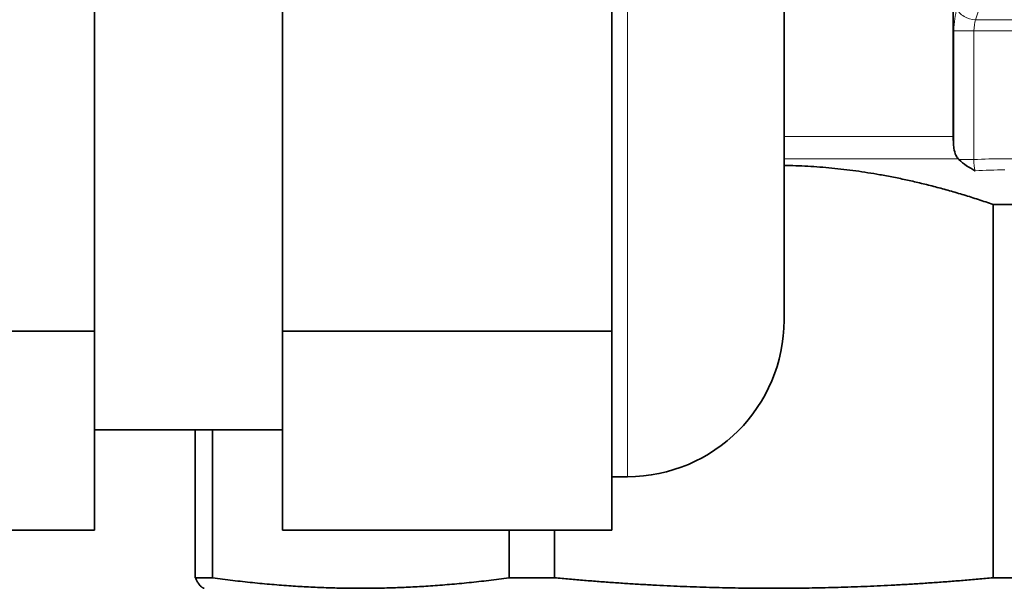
# Model space of a CAD drawing. Extents: x -142693 to 48124, y -57117 to 15617.
# Tile 12 of 24: x 38243 to 38274, y -41818 to -41800. Entities that reach past the tile are written whole.
import ezdxf
from ezdxf import colors
from ezdxf.entities.mleader import LeaderData, LeaderLine
from ezdxf.math import Vec2, Vec3

# ---------------------------------------------------------------- set-up
doc = ezdxf.new("R2010")
doc.units = 0
for name, color, linetype, lineweight in [('IS_opisy', 7, 'Continuous', 30), ('Visible (ISO)', 7, 'Continuous', 35), ('Visible Narrow (ISO)', 7, 'Continuous', 9)]:
    doc.layers.add(name, color=color, linetype=linetype, lineweight=lineweight)
doc.styles.add('Opisowy', font='arial.ttf')

# ---------------------------------------------------------------- blocks, each defined once
blk = doc.blocks.new('_None')

msp = doc.modelspace()

# ---------------------------------------------------------------- linework, layer by layer
at = {"layer": 'Visible (ISO)'}
for p, q in [((38245.003, -41796.812), (38245.003, -41809.514)), ((38251.003, -41796.812), (38251.003, -41809.514)), ((38261.503, -41796.812), (38261.503, -41803.163)), ((38267.003, -41797.163), (38267.003, -41809.163)), ((38272.4, -41803.311), (38272.4, -41797.153)), ((38261.503, -41803.163), (38261.503, -41809.514)), ((38273.672, -41805.475), (38275.175, -41805.475)), ((38273.672, -41805.475), (38273.672, -41817.39)), ((38239.503, -41809.514), (38245.003, -41809.514)), ((38245.003, -41809.514), (38245.003, -41815.865)), ((38251.003, -41809.514), (38251.003, -41815.865)), ((38251.003, -41809.514), (38261.503, -41809.514)), ((38261.503, -41809.514), (38261.503, -41812.689)), ((38245.003, -41812.663), (38251.003, -41812.663)), ((38248.216, -41812.663), (38248.216, -41817.39)), ((38248.763, -41817.39), (38248.763, -41812.663)), ((38261.503, -41812.689), (38261.503, -41815.865)), ((38261.503, -41814.163), (38262.003, -41814.163)), ((38239.503, -41815.865), (38245.003, -41815.865)), ((38251.003, -41815.865), (38261.503, -41815.865)), ((38258.227, -41815.865), (38258.227, -41817.39)), ((38259.677, -41817.39), (38259.677, -41815.865)), ((38248.763, -41817.39), (38248.216, -41817.39)), ((38259.677, -41817.39), (38258.227, -41817.39)), ((38275.175, -41817.39), (38273.672, -41817.39)), ((38248.503, -41817.725), (38248.485, -41817.72))]:
    msp.add_line(p, q, dxfattribs=at)
msp.add_arc((38262.003, -41809.163), 5, 270, 0, dxfattribs=at)
for centre, major_axis, ratio, start_param, end_param in [((38272.741, -41803.311), (0, -0.997), 0.34202, 4.712416, 5.063736), ((38272.717, -41803.905), (-0.263, 0.275), 0.508477, 1.498629, 1.590819)]:
    msp.add_ellipse(centre, major_axis=major_axis, ratio=ratio, start_param=start_param, end_param=end_param, dxfattribs=at)
for points, knots in [([(38272.421, -41803.654), (38272.422, -41803.662), (38272.423, -41803.669), (38272.436, -41803.763), (38272.456, -41803.84), (38272.506, -41803.948), (38272.529, -41803.985), (38272.559, -41804.018)], [-0.33549562, -0.33549562, -0.33549562, -0.33549562, -0.33350934, -0.33350934, -0.31000302, -0.31000302, -0.2954439, -0.2954439, -0.2954439, -0.2954439]), ([(38273.095, -41804.399), (38273.094, -41804.399), (38273.093, -41804.399), (38273.008, -41804.349), (38272.915, -41804.296), (38272.738, -41804.179), (38272.652, -41804.114), (38272.583, -41804.044)], [-0.00020034, -0.00020034, -0.00020034, -0.00020034, 0, 0, 0.03047612, 0.03047612, 0.06115272, 0.06115272, 0.06115272, 0.06115272])]:
    msp.add_open_spline(points, degree=3, knots=knots, dxfattribs=at)
for points, weights in [([(38273.672, -41805.475), (38270.232, -41804.284), (38267.003, -41804.228)], [1.33757961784, 1.37944394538, 1.38147534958]), ([(38248.216, -41817.39), (38248.355, -41817.685), (38248.485, -41817.72)], [2.36557202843, 2.43387244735, 2.44222356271]), ([(38253.495, -41817.725), (38251.204, -41817.725), (38248.763, -41817.39)], [2.44338689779, 2.44338689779, 2.36557202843]), ([(38258.227, -41817.39), (38255.786, -41817.725), (38253.495, -41817.725)], [2.36557202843, 2.44338689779, 2.44338689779]), ([(38266.675, -41817.725), (38263.287, -41817.725), (38259.677, -41817.39)], [2.44338689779, 2.44338689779, 2.36557202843]), ([(38273.672, -41817.39), (38270.062, -41817.725), (38266.675, -41817.725)], [2.36557202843, 2.44338689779, 2.44338689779])]:
    msp.add_rational_spline(points, weights, degree=2, dxfattribs=at)
at = {"layer": 'Visible Narrow (ISO)'}
for p, q in [((38262.003, -41814.163), (38262.003, -41792.163)), ((38273.873, -41797.353), (38273.112, -41799.579)), ((38274.991, -41799.579), (38273.112, -41799.579)), ((38272.421, -41799.932), (38272.421, -41803.654)), ((38272.421, -41799.932), (38273.062, -41799.932)), ((38273.062, -41799.932), (38273.062, -41804.044)), ((38273.062, -41799.932), (38274.941, -41799.932)), ((38272.4, -41803.311), (38267.003, -41803.311)), ((38267.003, -41804.018), (38272.559, -41804.018)), ((38272.68, -41804.044), (38272.583, -41804.044)), ((38273.062, -41804.044), (38272.68, -41804.044))]:
    msp.add_line(p, q, dxfattribs=at)
for centre, major_axis, ratio, start_param, end_param in [((38272.763, -41799.932), (0, -1), 0.34202, 3.926991, 4.712389), ((38272.991, -41799.225), (-0.473, 0.162), 0.664463, 0.475363, 2.04616), ((38273.233, -41799.932), (0, -0.5), 0.34202, 3.926991, 4.712389), ((38273.191, -41804.091), (0.007, 0.433), 0.30052, 1.466486, 2.368467), ((38274.002, -41823.578), (0, 19.56), 0.939693, 6.232038, 6.334332), ((38274.168, -41823.224), (-0.995, 18.829), 0.939539, 6.23356, 6.287619)]:
    msp.add_ellipse(centre, major_axis=major_axis, ratio=ratio, start_param=start_param, end_param=end_param, dxfattribs=at)

# ---------------------------------------------------------------- leaders
at = {"layer": 'IS_opisy', "lineweight": 25}
ml = msp.add_multileader_mtext('Standard', dxfattribs=at)
ml.set_content('{\\fArial Narrow|b0|i0|c0|p34;P\\fArial Narrow|b0|i0|c238|p34;ion KS5 %%C110 PVC wyprowadzić ponad dach, min. 4m od drzwi i okien. Zakończyć wywiewką wentylacyjną %%C160 PVC.}', color=256, style='Opisowy')
ml.set_leader_properties()
ml.set_arrow_properties(name='NONE')
ml.build(insert=Vec2(0, 0))
ml.multileader.update_dxf_attribs({"dogleg_length": 0.1, "arrow_head_size": 9.04})
ctx = ml.context
ctx.base_point, ctx.char_height, ctx.arrow_head_size, ctx.landing_gap_size, ctx.plane_origin = Vec3(36898.22, -43296.974), 176.4, 9.04, 0.904, Vec3(44086.146, -43291.693)
notes = []
notes.append((ctx, [(1, (1, 1, 0), (39207.527, -43296.974), (-1, 0), 0.1, [(0, [(40340.341, -41116.86)], 0, [])])]))
ctx.mtext.insert, ctx.mtext.width, ctx.mtext.flow_direction = Vec3(36899.124, -43182.844), 2366.20606, 5
for ctx, leaders in notes:
    for number, flags, end, landing, length, lines in leaders:
        leader = LeaderData()
        leader.index, (leader.has_last_leader_line, leader.has_dogleg_vector, leader.attachment_direction) = number, flags
        leader.last_leader_point, leader.dogleg_vector, leader.dogleg_length = Vec3(end), Vec3(landing), length
        for number, points, colour, breaks in lines:
            line = LeaderLine()
            line.index, line.vertices, line.color, line.breaks = number, Vec3.list(points), colors.encode_raw_color(colour), breaks
            leader.lines.append(line)
        ctx.leaders.append(leader)

doc.saveas('drawing.dxf')
